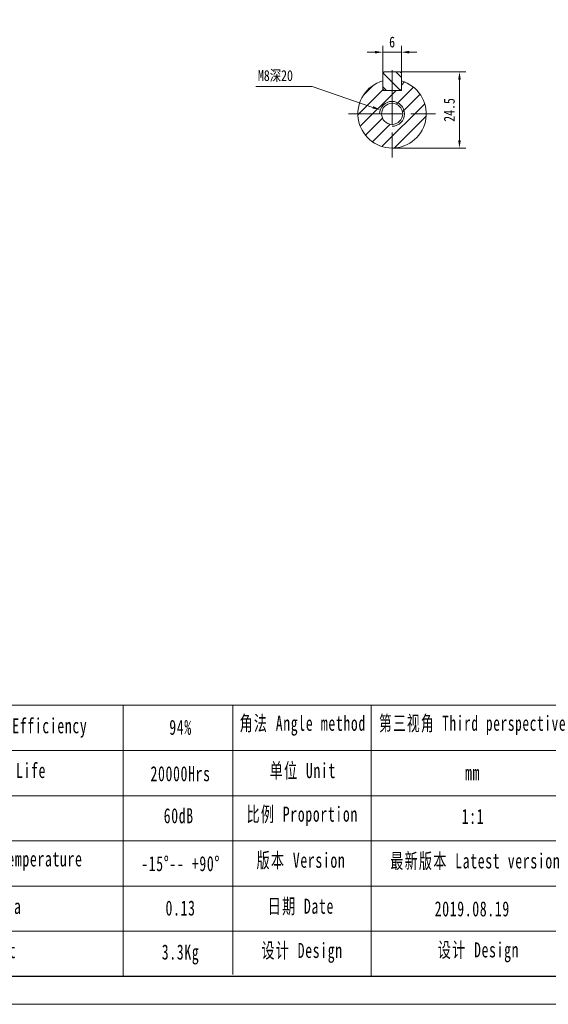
# Model space of a CAD drawing. Header units: millimetres. Extents: x 39 to 801, y 11 to 550.
# Tile 2 of 4: x 377 to 547, y 11 to 327. Entities that reach past the tile are written whole.
import ezdxf

# ---------------------------------------------------------------- set-up
doc = ezdxf.new("R2010")
doc.units = ezdxf.units.MM
doc.header["$LTSCALE"] = 10
doc.linetypes.add('CENTER', pattern=[2, 1.25, -0.25, 0.25, -0.25])
doc.layers.get('0').update_dxf_attribs({"lineweight": 18})
for name, color, linetype, lineweight in [('3中心线层', 1, 'CENTER', 18), ('5剖面线层', 2, 'Continuous', 18), ('图框_外框线', 7, 'Continuous', 18)]:
    doc.layers.add(name, color=color, linetype=linetype, lineweight=lineweight)
doc.styles.add('TH_GBDIM', font='txt', dxfattribs={"width": 0.8})
doc.styles.add('标准', font='txt', dxfattribs={"width": 0.667})
doc.dimstyles.new('TH_GBDIM', dxfattribs={"dimtxt": 3.5, "dimasz": 2.5, "dimexe": 2, "dimexo": 0, "dimgap": 1.5, "dimtad": 1, "dimdec": 1, "dimdsep": 46, "dimtxsty": 'TH_GBDIM', "dimcen": 2.5, "dimdle": 5, "dimclrd": 4, "dimclre": 4, "dimclrt": 3, "dimadec": 0, "dimazin": 0, "dimtfac": 0.714286, "dimtdec": 1, "dimtmove": 0, "dimatfit": 3, "dimfxl": 0, "dimtolj": 1, "dimarcsym": 0})

# ---------------------------------------------------------------- blocks, each defined once
blk = doc.blocks.new('*X9')
for points in [[(517.66, 308.1), (518.5, 308.1), (518.08, 310.6)], [(517.66, 288.6), (518.5, 288.6), (518.08, 286.1)]]:
    blk.add_hatch(color=4).paths.add_polyline_path(points, flags=0)
at = {"color": 4}
for p, q in [((499.41, 310.6), (520.08, 310.6)), ((518.08, 288.6), (518.08, 308.1)), ((496.41, 286.1), (520.08, 286.1))]:
    blk.add_line(p, q, dxfattribs=at)
at = {"color": 3, "insert": (514.83, 298.35), "char_height": 3.5, "width": 15.0267, "attachment_point": 5, "rotation": 90, "style": 'TH_GBDIM'}
blk.add_mtext('24.5', dxfattribs=at)
blk = doc.blocks.new('*X10')
blk.add_hatch(color=4).paths.add_polyline_path([(490.39, 299.59), (490.12, 298.8), (492.62, 298.39)], flags=0)
at = {"color": 4}
for p, q in [((452.54, 305.84), (470.67, 305.84)), ((470.67, 305.84), (490.25, 299.19)), ((496.41, 294.6), (496.41, 299.6)), ((493.91, 297.1), (498.91, 297.1))]:
    blk.add_line(p, q, dxfattribs=at)
at = {"color": 3, "insert": (458.89, 309.23), "char_height": 3.5, "width": 23.3956, "attachment_point": 5, "style": 'TH_GBDIM'}
blk.add_mtext('M8深20', dxfattribs=at)
blk = doc.blocks.new('*X11')
for points in [[(490.91, 317.35), (490.91, 316.51), (493.41, 316.93)], [(501.91, 317.35), (501.91, 316.51), (499.41, 316.93)]]:
    blk.add_hatch(color=4).paths.add_polyline_path(points, flags=0)
at = {"color": 4}
for p, q in [((490.91, 316.93), (488.41, 316.93)), ((493.41, 310.2), (493.41, 318.93)), ((499.41, 316.93), (493.41, 316.93)), ((499.41, 310.2), (499.41, 318.93)), ((501.91, 316.93), (504.41, 316.93))]:
    blk.add_line(p, q, dxfattribs=at)
at = {"color": 3, "insert": (496.41, 320.18), "char_height": 3.5, "width": 3.1733, "attachment_point": 5, "style": 'TH_GBDIM'}
blk.add_mtext('6', dxfattribs=at)

msp = doc.modelspace()

# ---------------------------------------------------------------- hatches: boundary and pattern name
at = {"layer": '5剖面线层'}
h = msp.add_hatch(dxfattribs=at)
h.set_pattern_fill('ANSI31', color=256, style=0, pattern_type=0)
h.set_pattern_definition([(135, (0, 0), (-2.245064, -2.245064), [])])
h.paths.add_polyline_path([(499.41, 310.6), (496.41, 310.6), (496.41, 304.6), (499.41, 304.6)], flags=0)
h.paths.add_polyline_path([(496.41, 310.6), (493.41, 310.6), (493.41, 304.6), (496.41, 304.6)], flags=0)
h = msp.add_hatch(dxfattribs=at)
h.set_pattern_fill('ANSI31', color=256, style=0, pattern_type=0)
edge = h.paths.add_edge_path(flags=0)
edge.add_line((507.41, 297.1), (500.41, 297.1))
edge.add_arc((496.41, 297.1), 4, 270, 360, ccw=False)
edge.add_line((496.41, 293.1), (496.41, 286.1))
edge.add_arc((496.41, 297.1), 11, 270, 360)
edge = h.paths.add_edge_path(flags=0)
edge.add_line((499.41, 307.69), (499.41, 304.6))
edge.add_line((499.41, 304.6), (496.41, 304.6))
edge.add_line((496.41, 304.6), (496.41, 301.1))
edge.add_arc((496.41, 297.1), 4, 0, 90, ccw=False)
edge.add_line((500.41, 297.1), (507.41, 297.1))
edge.add_arc((496.41, 297.1), 11, 360, 434.1734)
edge = h.paths.add_edge_path(flags=0)
edge.add_line((496.41, 304.6), (493.41, 304.6))
edge.add_line((493.41, 304.6), (493.41, 307.69))
edge.add_arc((496.41, 297.1), 11, 105.8266, 180)
edge.add_line((485.41, 297.1), (493.01, 297.1))
edge.add_arc((496.41, 297.1), 3.4, 90, 180, ccw=False)
edge.add_line((496.41, 300.5), (496.41, 304.6))
edge = h.paths.add_edge_path(flags=0)
edge.add_arc((496.41, 297.1), 4, 180, 270, ccw=False)
edge.add_line((492.41, 297.1), (485.41, 297.1))
edge.add_arc((496.41, 297.1), 11, 180, 270)
edge.add_line((496.41, 286.1), (496.41, 293.1))
edge = h.paths.add_edge_path(flags=0)
edge.add_line((493.01, 297.1), (492.41, 297.1))
edge.add_arc((496.41, 297.1), 4, 180, 270)
edge.add_line((496.41, 293.1), (496.41, 293.7))
edge.add_arc((496.41, 297.1), 3.4, 180, 270, ccw=False)
edge = h.paths.add_edge_path(flags=0)
edge.add_line((500.41, 297.1), (499.81, 297.1))
edge.add_arc((496.41, 297.1), 3.4, 270, 360, ccw=False)
edge.add_line((496.41, 293.7), (496.41, 293.1))
edge.add_arc((496.41, 297.1), 4, 270, 360)
edge = h.paths.add_edge_path(flags=0)
edge.add_line((496.41, 301.1), (496.41, 300.5))
edge.add_arc((496.41, 297.1), 3.4, 0, 90, ccw=False)
edge.add_line((499.81, 297.1), (500.41, 297.1))
edge.add_arc((496.41, 297.1), 4, 0, 90)

# ---------------------------------------------------------------- linework, layer by layer
for p, q in [((493.81, 310.6), (493.41, 310.2)), ((493.81, 310.6), (493.41, 310.2)), ((493.81, 310.6), (499.01, 310.6)), ((493.81, 310.6), (499.01, 310.6)), ((499.01, 310.6), (499.41, 310.2)), ((499.01, 310.6), (499.41, 310.2)), ((493.41, 310.2), (493.41, 305)), ((493.41, 310.2), (493.41, 305)), ((499.41, 310.2), (499.41, 305)), ((499.41, 310.2), (499.41, 305)), ((493.81, 304.6), (493.41, 305)), ((493.41, 304.6), (493.41, 305)), ((493.81, 304.6), (493.41, 304.6)), ((493.81, 304.6), (499.01, 304.6)), ((499.41, 305), (499.01, 304.6)), ((499.41, 304.6), (499.01, 304.6)), ((499.41, 305), (499.41, 304.6))]:
    msp.add_line(p, q)
msp.add_circle((496.41, 297.1), 3.4)
msp.add_arc((496.41, 297.1), 11, 105.8266, 74.1734)
msp.add_arc((496.41, 297.1), 11, 105.8266, 74.1734)
at = {"color": 4}
msp.add_arc((496.41, 297.1), 4, 270, 180, dxfattribs=at)
at = {"layer": '3中心线层'}
for p, q in [((496.41, 311.1), (496.41, 283.1)), ((482.41, 297.1), (510.41, 297.1)), ((482.41, 297.1), (510.41, 297.1)), ((482.41, 297.1), (510.41, 297.1))]:
    msp.add_line(p, q, dxfattribs=at)
at = {"layer": '图框_外框线'}
for p, q in [((106.11, 106.89), (791.64, 106.89)), ((409.96, 106.89), (409.96, 19.82)), ((445.19, 106.89), (445.19, 20.3)), ((489.67, 106.89), (489.67, 19.82)), ((171.8, 92.36), (557.09, 92.36)), ((106.11, 77.83), (791.64, 77.83)), ((171.8, 63.31), (791.64, 63.31)), ((171.8, 48.78), (791.64, 48.78)), ((171.8, 34.25), (791.64, 34.25))]:
    msp.add_line(p, q, dxfattribs=at)
at = {"layer": '图框_外框线', "color": 3}
msp.add_lwpolyline([(38.8, 10.75), (800.71, 10.75), (800.71, 549.52), (38.8, 549.52)], close=True, dxfattribs=at)
at = {"layer": '图框_外框线', "color": 3, "lineweight": 25}
msp.add_lwpolyline([(84.16, 19.82), (791.64, 19.82), (791.64, 540.45), (84.16, 540.45)], close=True, dxfattribs=at)

# ---------------------------------------------------------------- texts
at = {"layer": '图框_外框线', "color": 1, "attachment_point": 2, "style": '标准'}
for s, insert, char_height, width in [('\\T1.1;运转效率 Transmission Efficiency', (360.18, 102.75), 4.8428, 82.2971), ('\\T1.1;94%', (428.39, 102.25), 4.843, 61.9336), ('\\T1.1;角法 Angle method ', (467.67, 103.55), 4.8428, 61.9336), ('\\T1.1;第三视角 Third perspective', (523.21, 103.55), 4.8428, 74.2233), ('\\T1.1;精度寿命 Service Life', (360.18, 88.36), 4.8428, 64.5974), ('\\T1.1;单位 Unit', (467.7, 88.34), 4.8428, 61.9336), ('\\T1.1;20000Hrs', (428.39, 87.33), 4.8428, 61.9336), ('\\T1.1;mm', (522.3, 87.65), 4.843, 61.9336), ('\\T1.1;60dB', (427.8, 73.81), 4.843, 31.9571), ('\\T1.1;比例 Proportion', (467.52, 74.32), 4.8428, 41.7001), ('\\T1.1;1:1', (522.42, 73.6), 4.843, 61.9336), ('\\T1.1;环境温度 Enviromental Temperature', (357.41, 59.92), 4.8428, 81.603), ('\\T1.1;版本 Version', (467.12, 59.49), 4.8428, 61.9336), ('\\T1.1;-15%%D-- +90%%D', (428.39, 58.41), 4.8428, 41.5432), ('\\T1.1;最新版本 Latest version', (523.17, 59.28), 4.8428, 61.9336), ('\\T1.1;惯量 Inertia', (362.96, 44.66), 4.8428, 43.7514), ('\\T1.1;日期 Date', (467.07, 44.72), 4.8428, 61.9336), ('\\T1.1;0.13', (428.39, 44.13), 4.843, 32.7543), ('\\T1.1;2019.08.19', (522.2, 43.87), 4.8428, 61.9336), ('\\T1.1;重量 Weight', (362.44, 30.44), 4.8428, 37.657), ('\\T1.1;3.3Kg', (428.39, 29.97), 4.8428, 32.4027), ('\\T1.1;设计 Design', (467.47, 30.49), 4.8428, 61.9336), ('\\T1.1;设计 Design', (524.19, 30.68), 4.8428, 61.9336)]:
    msp.add_mtext(s, dxfattribs=dict(at, insert=insert, char_height=char_height, width=width))

# ---------------------------------------------------------------- dimensions: what is measured, and where the dimension line sits
dim = msp.add_linear_dim(base=(493.41, 316.93), p1=(499.41, 310.2), p2=(493.41, 310.2), dimstyle='TH_GBDIM', override={"dimsah": 1, "dimtzin": 0})
dim.commit()
dim.dimension.update_dxf_attribs({"geometry": '*X11', "text_midpoint": (496.41, 316.93), "dimtype": 160})
dim = msp.add_diameter_dim_2p(p1=(500.2, 295.82), p2=(492.62, 298.39), text='M8深20', dimstyle='TH_GBDIM', override={"dimtih": 1, "dimtoh": 1, "dimpost": '%%C<>', "dimsah": 1, "dimtofl": 0, "dimtzin": 0})
dim.commit()
dim.dimension.update_dxf_attribs({"geometry": '*X10', "text_midpoint": (470.67, 305.84), "dimtype": 163})
dim = msp.add_linear_dim(base=(518.08, 310.6), p1=(496.41, 286.1), p2=(499.41, 310.6), angle=90, dimstyle='TH_GBDIM', override={"dimsah": 1, "dimtzin": 0})
dim.commit()
dim.dimension.update_dxf_attribs({"geometry": '*X9', "text_midpoint": (514.83, 298.35)})

doc.saveas('drawing.dxf')
